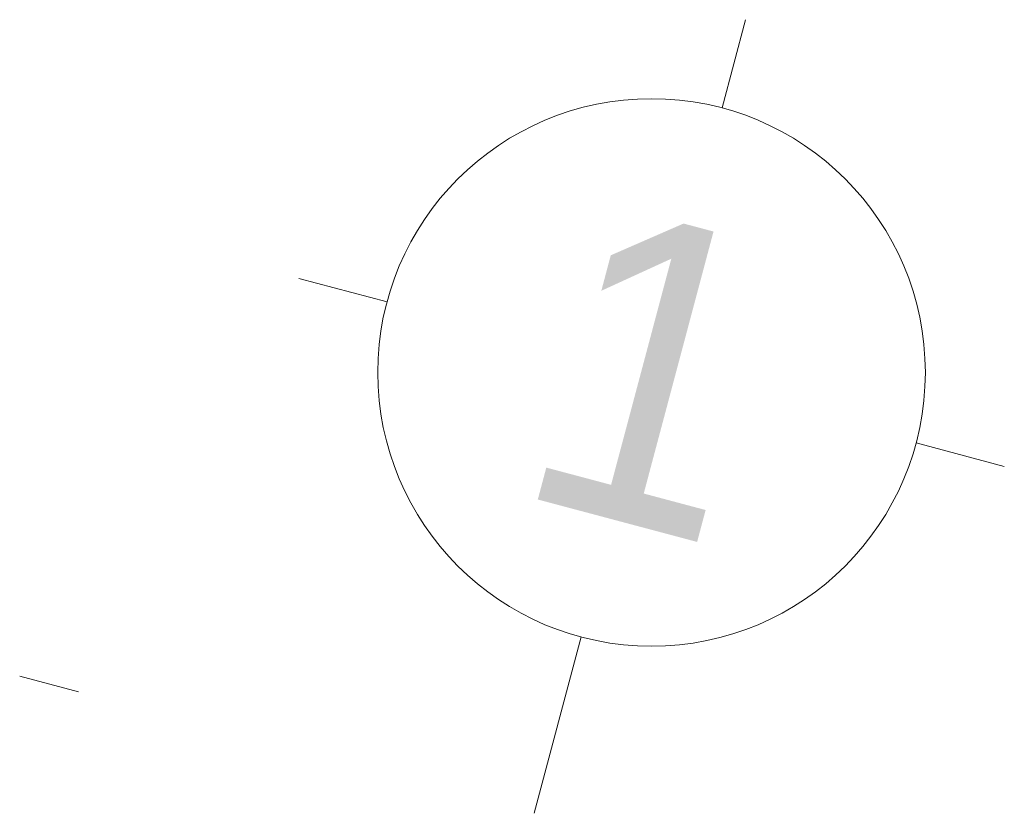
# Model space of a CAD drawing. Header units: metres. Extents: x 4462371 to 4462630, y 5328161 to 5328403.
# Tile 93 of 152: x 4462487.57 to 4462489.19, y 5328248.76 to 5328250.07. Entities that reach past the tile are written whole.
import ezdxf

# ---------------------------------------------------------------- set-up
doc = ezdxf.new("R2010")
doc.units = ezdxf.units.M
doc.linetypes.add('AUSGEZOGEN', pattern=[0])
doc.layers.add('Standard', color=7, linetype='AUSGEZOGEN', lineweight=13)
doc.styles.add('ARIAL', font='ARIAL.TTF')

# ---------------------------------------------------------------- blocks, each defined once
blk = doc.blocks.new('COMPLEXOBJECT_109')
at = {"layer": 'Standard', "color": 7, "linetype": 'AUSGEZOGEN', "lineweight": 18}
for p, q in [((4462488.7222, 5328249.9214), (4462488.7608, 5328250.0663)), ((4462488.1716, 5328249.6024), (4462488.0266, 5328249.641)), ((4462489.0413, 5328249.3707), (4462489.1862, 5328249.3321)), ((4462488.4906, 5328249.0517), (4462488.4134, 5328248.7618))]:
    blk.add_line(p, q, dxfattribs=at)
blk.add_circle((4462488.6064, 5328249.4865), 0.45, dxfattribs=at)

msp = doc.modelspace()

# ---------------------------------------------------------------- linework, layer by layer
at = {"layer": 'Standard', "color": 7, "linetype": 'AUSGEZOGEN', "lineweight": 13}
msp.add_line((4462487.66449, 5328248.96126), (4462487.56786, 5328248.987), dxfattribs=at)

# ---------------------------------------------------------------- block references
at = {"layer": 'Standard', "color": 7, "linetype": 'AUSGEZOGEN', "lineweight": 18}
msp.add_blockref('COMPLEXOBJECT_109', (0, 0), dxfattribs=at)

# ---------------------------------------------------------------- texts
at = {"layer": 'Standard', "color": 7, "linetype": 'AUSGEZOGEN', "lineweight": 18, "insert": (4462488.60641, 5328249.48654), "char_height": 0.5, "width": 0.6172811, "attachment_point": 5, "rotation": 345.08618, "style": 'ARIAL'}
msp.add_mtext('\\W0.90;1', dxfattribs=at)

doc.saveas('drawing.dxf')
